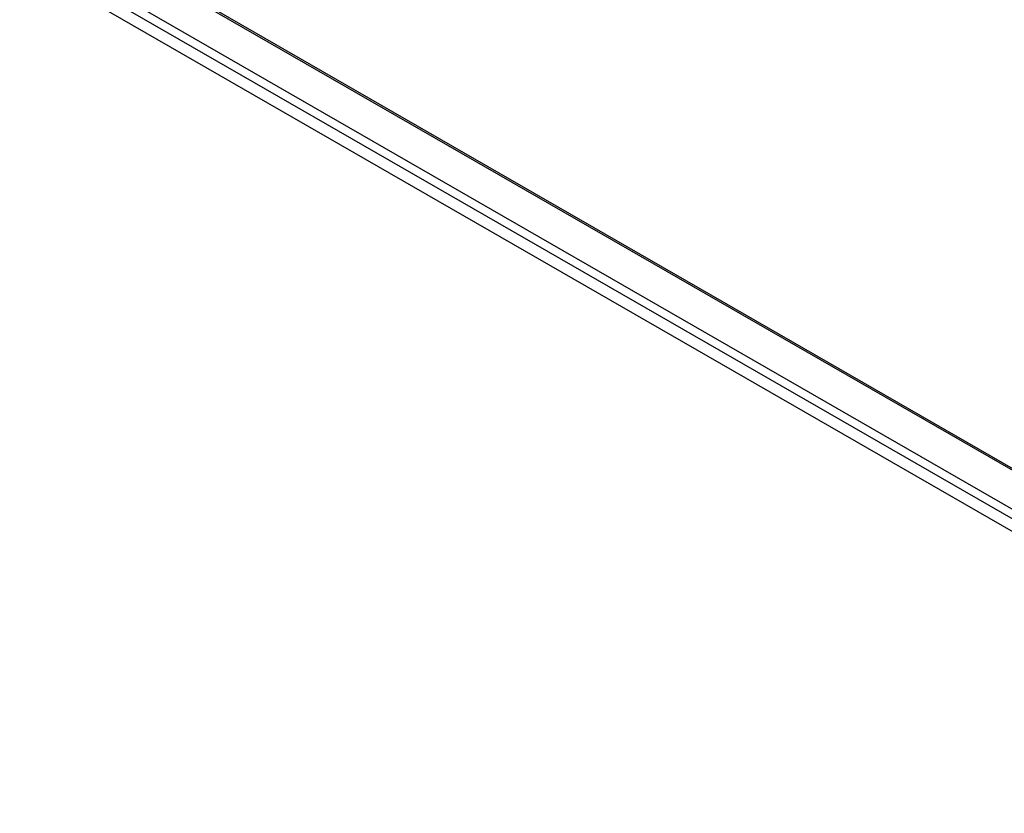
# Model space of a CAD drawing. Header units: inches. Extents: x 20 to 233, y 20 to 138.
# Tile 68 of 109: x 200 to 216, y 67 to 80. Entities that reach past the tile are written whole.
import ezdxf

# ---------------------------------------------------------------- set-up
doc = ezdxf.new("R2010")
doc.units = ezdxf.units.IN
doc.header["$MEASUREMENT"] = 0
doc.layers.add('Visible Edges(ANSI)', color=7, linetype='Continuous', lineweight=25)
doc.layers.add('Visible Tangent Edges(ANSI)', color=7, linetype='Continuous', lineweight=25)

msp = doc.modelspace()

# ---------------------------------------------------------------- linework, layer by layer
at = {"layer": 'Visible Edges(ANSI)'}
for p, q in [((200.725, 81.375), (224.327, 67.783)), ((224.397, 66.699), (199.943, 80.781))]:
    msp.add_line(p, q, dxfattribs=at)
at = {"layer": 'Visible Tangent Edges(ANSI)'}
for p, q in [((224.327, 67.75), (200.702, 81.354)), ((224.356, 66.932), (199.985, 80.966)), ((200.147, 81.034), (224.327, 67.11))]:
    msp.add_line(p, q, dxfattribs=at)

doc.saveas('drawing.dxf')
